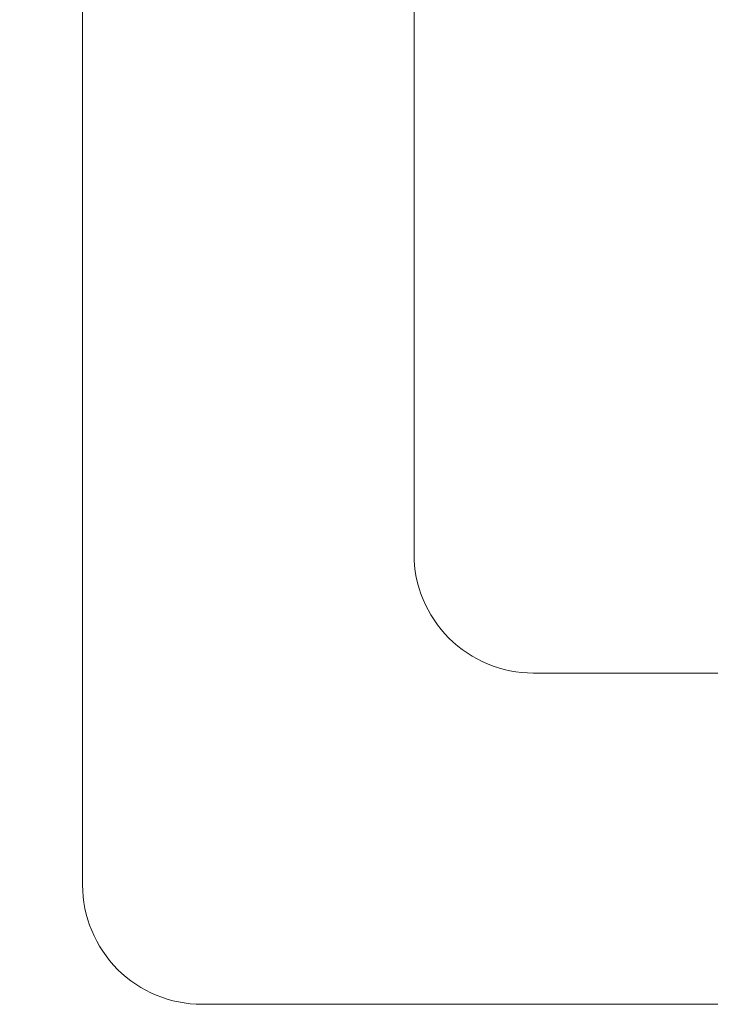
# Model space of a CAD drawing. Header units: millimetres. Extents: x -17122 to 7392, y -6480 to -3200.
# Tile 18 of 70: x -2153 to -2101, y -4927 to -4852. Entities that reach past the tile are written whole.
import ezdxf
from ezdxf import colors
from ezdxf.entities.mleader import LeaderData, LeaderLine
from ezdxf.math import Vec2, Vec3

# ---------------------------------------------------------------- set-up
doc = ezdxf.new("R2010")
doc.units = ezdxf.units.MM
doc.layers.add('IS_Wężownica OChP', color=7, linetype='Continuous', lineweight=5, true_color=0x800080)
doc.styles.get("Standard").update_dxf_attribs({"font": 'arial.ttf'})

msp = doc.modelspace()

# ---------------------------------------------------------------- linework, layer by layer
at = {"layer": 'IS_Wężownica OChP', "color": 52, "true_color": 0xc8c800, "transparency": 33554687}
for points in [[(-1929.577, -4682.1, 0.414214), (-1938.577, -4691.1), (-1938.577, -4917.717, -0.414214), (-1947.577, -4926.717), (-2139.578, -4926.717, -0.414214), (-2148.578, -4917.717), (-2148.578, -4561.1, -0.414214)], [(-2123.578, -4586.1), (-2123.578, -4892.717, 0.414214), (-2114.578, -4901.717), (-1972.577, -4901.717, 0.414214), (-1963.577, -4892.717), (-1963.577, -4666.1, -0.414214)]]:
    msp.add_lwpolyline(points, format="xyb", dxfattribs=at)

# ---------------------------------------------------------------- leaders
at = {"lineweight": 30}
ml = msp.add_multileader_mtext('Standard', dxfattribs=at)
ml.set_content('\\pxt4;{\\Fromans|c238;\\W0.9;\\T0.9;\\C0;ZASOBNIK C.W.U. - 500dm3\\P \\A1;\\Fsimplex|c238;+GRZAŁKA  6kW NAPIĘCIE 400V}', color=256)
ml.set_leader_properties()
ml.build(insert=Vec2(0, 0))
ml.multileader.update_dxf_attribs({"text_left_attachment_type": 2, "text_right_attachment_type": 2, "arrow_head_size": 0})
ctx = ml.context
ctx.base_point, ctx.char_height, ctx.arrow_head_size, ctx.plane_origin = Vec3(-2481.245, -4839.049), 13, 0, Vec3(-3101.951, -4529.655)
ctx.left_attachment, ctx.right_attachment = 2, 2
notes = []
notes.append((ctx, [(1, (1, 1, 0), (-2512.802, -4839.049), (1, 0), 31.557, [(0, [(-2540.577, -4839.049)], 0, [])])]))
ctx.mtext.insert, ctx.mtext.rotation, ctx.mtext.width, ctx.mtext.flow_direction = Vec3(-2479.245, -4819.859), 6.283185, 339.10631, 5
for ctx, leaders in notes:
    for number, flags, end, landing, length, lines in leaders:
        leader = LeaderData()
        leader.index, (leader.has_last_leader_line, leader.has_dogleg_vector, leader.attachment_direction) = number, flags
        leader.last_leader_point, leader.dogleg_vector, leader.dogleg_length = Vec3(end), Vec3(landing), length
        for number, points, colour, breaks in lines:
            line = LeaderLine()
            line.index, line.vertices, line.color, line.breaks = number, Vec3.list(points), colors.encode_raw_color(colour), breaks
            leader.lines.append(line)
        ctx.leaders.append(leader)

doc.saveas('drawing.dxf')
